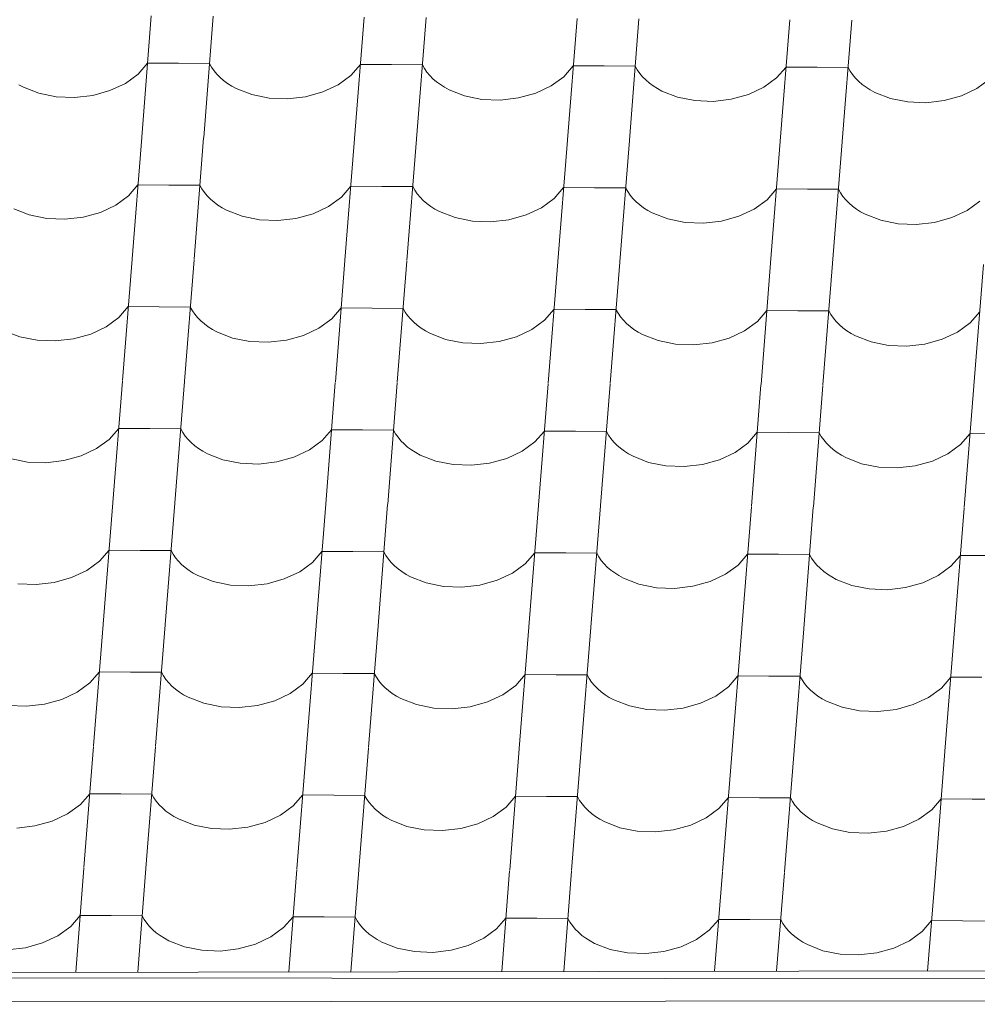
# Model space of a CAD drawing. Header units: millimetres. Extents: x -124639 to 133188, y -48358 to 76648.
# Tile 8 of 49: x 2006 to 2747, y 7033 to 7794. Entities that reach past the tile are written whole.
import ezdxf

# ---------------------------------------------------------------- set-up
doc = ezdxf.new("R2010")
doc.units = ezdxf.units.MM
doc.header["$MEASUREMENT"] = 0
doc.layers.add('Konstrukce - střechy a skořepiny', color=7, linetype='Continuous')
doc.layers.add('Výplně - Povrchové', color=7, linetype='Continuous')

# ---------------------------------------------------------------- blocks, each defined once
blk = doc.blocks.new('*X4')
at = {"layer": 'Výplně - Povrchové', "color": 7, "linetype": 'Continuous', "lineweight": 13}
for p, q in [((2107.75, 7797.41), (2100.33, 7703.57)), ((2155.68, 7797.12), (2148.26, 7703.28)), ((2272.38, 7796.41), (2264.96, 7702.57)), ((2320.31, 7796.11), (2312.89, 7702.27)), ((2437.01, 7795.4), (2429.59, 7701.56)), ((2484.93, 7795.11), (2477.52, 7701.27)), ((2601.63, 7794.39), (2594.22, 7700.55)), ((2649.56, 7794.1), (2642.15, 7700.26)), ((2097.53, 7752.35), (2104.86, 7760.8)), ((2128.82, 7760.66), (2104.86, 7760.8)), ((2152.78, 7760.51), (2128.82, 7760.66)), ((2152.78, 7760.51), (2154.38, 7757.67)), ((2154.38, 7757.67), (2156.28, 7754.93)), ((2156.28, 7754.93), (2158.48, 7752.29)), ((2262.16, 7751.34), (2269.48, 7759.79)), ((2293.45, 7759.65), (2269.48, 7759.79)), ((2317.41, 7759.5), (2293.45, 7759.65)), ((2317.41, 7759.5), (2319.01, 7756.66)), ((2319.01, 7756.66), (2320.91, 7753.92)), ((2320.91, 7753.92), (2323.1, 7751.28)), ((2426.79, 7750.34), (2434.11, 7758.79)), ((2458.08, 7758.64), (2434.11, 7758.79)), ((2482.04, 7758.49), (2458.08, 7758.64)), ((2482.04, 7758.49), (2483.64, 7755.66)), ((2483.64, 7755.66), (2485.54, 7752.91)), ((2591.42, 7749.33), (2598.74, 7757.78)), ((2622.7, 7757.63), (2598.74, 7757.78)), ((2646.67, 7757.49), (2622.7, 7757.63)), ((2646.67, 7757.49), (2648.26, 7754.65)), ((2648.26, 7754.65), (2650.17, 7751.9)), ((2087.67, 7745.15), (2097.53, 7752.35)), ((2158.48, 7752.29), (2160.95, 7749.78)), ((2160.95, 7749.78), (2163.7, 7747.41)), ((2163.7, 7747.41), (2166.7, 7745.18)), ((2252.3, 7744.14), (2262.16, 7751.34)), ((2323.1, 7751.28), (2325.58, 7748.77)), ((2325.58, 7748.77), (2328.33, 7746.4)), ((2328.33, 7746.4), (2331.33, 7744.17)), ((2416.93, 7743.13), (2426.79, 7750.34)), ((2485.54, 7752.91), (2487.73, 7750.28)), ((2487.73, 7750.28), (2490.21, 7747.77)), ((2490.21, 7747.77), (2492.96, 7745.39)), ((2581.55, 7742.13), (2591.42, 7749.33)), ((2650.17, 7751.9), (2652.36, 7749.27)), ((2652.36, 7749.27), (2654.84, 7746.76)), ((2654.84, 7746.76), (2657.59, 7744.39)), ((2746.18, 7741.12), (2756.05, 7748.32)), ((2005.32, 7744.12), (2008.78, 7742.23)), ((2008.78, 7742.23), (2020.83, 7737.52)), ((2062.44, 7735.86), (2075.77, 7739.56)), ((2075.77, 7739.56), (2087.67, 7745.15)), ((2166.7, 7745.18), (2169.95, 7743.12)), ((2169.95, 7743.12), (2173.41, 7741.22)), ((2173.41, 7741.22), (2185.46, 7736.52)), ((2227.07, 7734.86), (2240.4, 7738.55)), ((2240.4, 7738.55), (2252.3, 7744.14)), ((2331.33, 7744.17), (2334.58, 7742.11)), ((2334.58, 7742.11), (2338.04, 7740.22)), ((2338.04, 7740.22), (2350.09, 7735.51)), ((2405.03, 7737.54), (2416.93, 7743.13)), ((2492.96, 7745.39), (2495.96, 7743.17)), ((2495.96, 7743.17), (2499.2, 7741.1)), ((2499.2, 7741.1), (2502.67, 7739.21)), ((2502.67, 7739.21), (2514.72, 7734.5)), ((2569.66, 7736.53), (2581.55, 7742.13)), ((2657.59, 7744.39), (2660.59, 7742.16)), ((2660.59, 7742.16), (2663.83, 7740.1)), ((2663.83, 7740.1), (2667.3, 7738.2)), ((2667.3, 7738.2), (2679.35, 7733.5)), ((2734.28, 7735.53), (2746.18, 7741.12)), ((2020.83, 7737.52), (2034.26, 7734.82)), ((2034.26, 7734.82), (2048.37, 7734.26)), ((2048.37, 7734.26), (2062.44, 7735.86)), ((2185.46, 7736.52), (2198.88, 7733.81)), ((2198.88, 7733.81), (2212.99, 7733.25)), ((2212.99, 7733.25), (2227.07, 7734.86)), ((2350.09, 7735.51), (2363.51, 7732.81)), ((2363.51, 7732.81), (2377.62, 7732.24)), ((2377.62, 7732.24), (2391.7, 7733.85)), ((2391.7, 7733.85), (2405.03, 7737.54)), ((2514.72, 7734.5), (2528.14, 7731.8)), ((2528.14, 7731.8), (2542.25, 7731.24)), ((2542.25, 7731.24), (2556.33, 7732.84)), ((2556.33, 7732.84), (2569.66, 7736.53)), ((2679.35, 7733.5), (2692.77, 7730.79)), ((2692.77, 7730.79), (2706.88, 7730.23)), ((2706.88, 7730.23), (2720.96, 7731.83)), ((2720.96, 7731.83), (2734.28, 7735.53)), ((2100.31, 7703.23), (2092.89, 7609.39)), ((2148.23, 7702.94), (2140.82, 7609.1)), ((2264.93, 7702.23), (2257.52, 7608.39)), ((2312.86, 7701.93), (2305.45, 7608.09)), ((2429.56, 7701.22), (2422.15, 7607.38)), ((2477.49, 7700.93), (2470.07, 7607.09)), ((2594.19, 7700.21), (2586.77, 7606.37)), ((2642.12, 7699.92), (2634.7, 7606.08)), ((2090.09, 7658.17), (2097.41, 7666.62)), ((2121.38, 7666.48), (2097.41, 7666.62)), ((2145.34, 7666.33), (2121.38, 7666.48)), ((2145.34, 7666.33), (2146.94, 7663.49)), ((2146.94, 7663.49), (2148.84, 7660.75)), ((2254.72, 7657.16), (2262.04, 7665.62)), ((2286, 7665.47), (2262.04, 7665.62)), ((2309.97, 7665.32), (2286, 7665.47)), ((2309.97, 7665.32), (2311.56, 7662.48)), ((2311.56, 7662.48), (2313.47, 7659.74)), ((2419.35, 7656.16), (2426.67, 7664.61)), ((2450.63, 7664.46), (2426.67, 7664.61)), ((2474.6, 7664.32), (2450.63, 7664.46)), ((2474.6, 7664.32), (2476.19, 7661.48)), ((2583.97, 7655.15), (2591.3, 7663.6)), ((2615.26, 7663.45), (2591.3, 7663.6)), ((2639.22, 7663.31), (2615.26, 7663.45)), ((2639.22, 7663.31), (2640.82, 7660.47)), ((2080.23, 7650.97), (2090.09, 7658.17)), ((2148.84, 7660.75), (2151.03, 7658.11)), ((2151.03, 7658.11), (2153.51, 7655.6)), ((2153.51, 7655.6), (2156.26, 7653.23)), ((2244.85, 7649.96), (2254.72, 7657.16)), ((2313.47, 7659.74), (2315.66, 7657.11)), ((2315.66, 7657.11), (2318.14, 7654.59)), ((2318.14, 7654.59), (2320.89, 7652.22)), ((2409.48, 7648.95), (2419.35, 7656.16)), ((2476.19, 7661.48), (2478.09, 7658.73)), ((2478.09, 7658.73), (2480.29, 7656.1)), ((2480.29, 7656.1), (2482.77, 7653.59)), ((2574.11, 7647.95), (2583.97, 7655.15)), ((2640.82, 7660.47), (2642.72, 7657.73)), ((2642.72, 7657.73), (2644.92, 7655.09)), ((2644.92, 7655.09), (2647.4, 7652.58)), ((2001.34, 7648.05), (2013.39, 7643.35)), ((2068.33, 7645.38), (2080.23, 7650.97)), ((2156.26, 7653.23), (2159.26, 7651)), ((2159.26, 7651), (2162.5, 7648.94)), ((2162.5, 7648.94), (2165.97, 7647.04)), ((2165.97, 7647.04), (2178.02, 7642.34)), ((2232.96, 7644.37), (2244.85, 7649.96)), ((2320.89, 7652.22), (2323.89, 7650)), ((2323.89, 7650), (2327.13, 7647.93)), ((2327.13, 7647.93), (2330.6, 7646.04)), ((2397.58, 7643.36), (2409.48, 7648.95)), ((2482.77, 7653.59), (2485.51, 7651.21)), ((2485.51, 7651.21), (2488.52, 7648.99)), ((2488.52, 7648.99), (2491.76, 7646.92)), ((2491.76, 7646.92), (2495.23, 7645.03)), ((2562.21, 7642.35), (2574.11, 7647.95)), ((2647.4, 7652.58), (2650.14, 7650.21)), ((2650.14, 7650.21), (2653.15, 7647.98)), ((2653.15, 7647.98), (2656.39, 7645.92)), ((2726.84, 7641.35), (2738.74, 7646.94)), ((2738.74, 7646.94), (2748.6, 7654.14)), ((2013.39, 7643.35), (2026.81, 7640.64)), ((2026.81, 7640.64), (2040.92, 7640.08)), ((2040.92, 7640.08), (2055, 7641.68)), ((2055, 7641.68), (2068.33, 7645.38)), ((2178.02, 7642.34), (2191.44, 7639.63)), ((2191.44, 7639.63), (2205.55, 7639.07)), ((2205.55, 7639.07), (2219.63, 7640.68)), ((2219.63, 7640.68), (2232.96, 7644.37)), ((2330.6, 7646.04), (2342.65, 7641.33)), ((2342.65, 7641.33), (2356.07, 7638.63)), ((2370.18, 7638.06), (2384.26, 7639.67)), ((2384.26, 7639.67), (2397.58, 7643.36)), ((2495.23, 7645.03), (2507.28, 7640.32)), ((2507.28, 7640.32), (2520.7, 7637.62)), ((2548.88, 7638.66), (2562.21, 7642.35)), ((2656.39, 7645.92), (2659.85, 7644.02)), ((2659.85, 7644.02), (2671.9, 7639.32)), ((2671.9, 7639.32), (2685.33, 7636.61)), ((2713.51, 7637.66), (2726.84, 7641.35)), ((2356.07, 7638.63), (2370.18, 7638.06)), ((2520.7, 7637.62), (2534.81, 7637.06)), ((2534.81, 7637.06), (2548.88, 7638.66)), ((2685.33, 7636.61), (2699.43, 7636.05)), ((2699.43, 7636.05), (2713.51, 7637.66)), ((2092.86, 7609.06), (2085.45, 7515.21)), ((2140.79, 7608.76), (2133.37, 7514.92)), ((2257.49, 7608.05), (2250.08, 7514.21)), ((2305.42, 7607.75), (2298, 7513.91)), ((2422.12, 7607.04), (2414.7, 7513.2)), ((2470.05, 7606.75), (2462.63, 7512.91)), ((2586.75, 7606.03), (2579.33, 7512.19)), ((2634.68, 7605.74), (2627.26, 7511.9)), ((2751.38, 7605.03), (2743.96, 7511.19)), ((2082.65, 7563.99), (2089.97, 7572.44)), ((2113.93, 7572.3), (2089.97, 7572.44)), ((2137.9, 7572.15), (2113.93, 7572.3)), ((2137.9, 7572.15), (2139.49, 7569.31)), ((2247.27, 7562.99), (2254.6, 7571.44)), ((2278.56, 7571.29), (2254.6, 7571.44)), ((2302.53, 7571.14), (2278.56, 7571.29)), ((2302.53, 7571.14), (2304.12, 7568.3)), ((2411.9, 7561.98), (2419.23, 7570.43)), ((2443.19, 7570.28), (2419.23, 7570.43)), ((2072.78, 7556.79), (2082.65, 7563.99)), ((2139.49, 7569.31), (2141.39, 7566.57)), ((2141.39, 7566.57), (2143.59, 7563.93)), ((2143.59, 7563.93), (2146.07, 7561.42)), ((2237.41, 7555.78), (2247.27, 7562.99)), ((2304.12, 7568.3), (2306.02, 7565.56)), ((2306.02, 7565.56), (2308.22, 7562.93)), ((2308.22, 7562.93), (2310.7, 7560.42)), ((2467.15, 7570.14), (2443.19, 7570.28)), ((2467.15, 7570.14), (2468.75, 7567.3)), ((2468.75, 7567.3), (2470.65, 7564.55)), ((2470.65, 7564.55), (2472.85, 7561.92)), ((2576.53, 7560.97), (2583.85, 7569.42)), ((2607.82, 7569.28), (2583.85, 7569.42)), ((2631.78, 7569.13), (2607.82, 7569.28)), ((2631.78, 7569.13), (2633.38, 7566.29)), ((2633.38, 7566.29), (2635.28, 7563.55)), ((2635.28, 7563.55), (2637.47, 7560.91)), ((2741.16, 7559.96), (2748.48, 7568.42)), ((2060.88, 7551.2), (2072.78, 7556.79)), ((2146.07, 7561.42), (2148.81, 7559.05)), ((2148.81, 7559.05), (2151.82, 7556.82)), ((2151.82, 7556.82), (2155.06, 7554.76)), ((2225.51, 7550.19), (2237.41, 7555.78)), ((2310.7, 7560.42), (2313.44, 7558.04)), ((2313.44, 7558.04), (2316.45, 7555.82)), ((2316.45, 7555.82), (2319.69, 7553.75)), ((2402.04, 7554.77), (2411.9, 7561.98)), ((2472.85, 7561.92), (2475.32, 7559.41)), ((2475.32, 7559.41), (2478.07, 7557.03)), ((2478.07, 7557.03), (2481.07, 7554.81)), ((2566.67, 7553.77), (2576.53, 7560.97)), ((2637.47, 7560.91), (2639.95, 7558.4)), ((2639.95, 7558.4), (2642.7, 7556.03)), ((2642.7, 7556.03), (2645.7, 7553.8)), ((2731.3, 7552.76), (2741.16, 7559.96)), ((1993.9, 7553.87), (2005.95, 7549.17)), ((2005.95, 7549.17), (2019.37, 7546.46)), ((2047.56, 7547.5), (2060.88, 7551.2)), ((2155.06, 7554.76), (2158.53, 7552.86)), ((2158.53, 7552.86), (2170.58, 7548.16)), ((2170.58, 7548.16), (2184, 7545.46)), ((2212.18, 7546.5), (2225.51, 7550.19)), ((2319.69, 7553.75), (2323.15, 7551.86)), ((2323.15, 7551.86), (2335.2, 7547.15)), ((2376.81, 7545.49), (2390.14, 7549.18)), ((2390.14, 7549.18), (2402.04, 7554.77)), ((2481.07, 7554.81), (2484.32, 7552.74)), ((2484.32, 7552.74), (2487.78, 7550.85)), ((2487.78, 7550.85), (2499.83, 7546.14)), ((2541.44, 7544.48), (2554.77, 7548.18)), ((2554.77, 7548.18), (2566.67, 7553.77)), ((2645.7, 7553.8), (2648.95, 7551.74)), ((2648.95, 7551.74), (2652.41, 7549.84)), ((2652.41, 7549.84), (2664.46, 7545.14)), ((2719.4, 7547.17), (2731.3, 7552.76)), ((2019.37, 7546.46), (2033.48, 7545.9)), ((2033.48, 7545.9), (2047.56, 7547.5)), ((2184, 7545.46), (2198.11, 7544.89)), ((2198.11, 7544.89), (2212.18, 7546.5)), ((2335.2, 7547.15), (2348.63, 7544.45)), ((2348.63, 7544.45), (2362.74, 7543.89)), ((2362.74, 7543.89), (2376.81, 7545.49)), ((2499.83, 7546.14), (2513.25, 7543.44)), ((2513.25, 7543.44), (2527.36, 7542.88)), ((2527.36, 7542.88), (2541.44, 7544.48)), ((2664.46, 7545.14), (2677.88, 7542.43)), ((2677.88, 7542.43), (2691.99, 7541.87)), ((2691.99, 7541.87), (2706.07, 7543.48)), ((2706.07, 7543.48), (2719.4, 7547.17)), ((2085.42, 7514.88), (2078, 7421.04)), ((2133.35, 7514.58), (2125.93, 7420.74)), ((2250.05, 7513.87), (2242.63, 7420.03)), ((2297.98, 7513.58), (2290.56, 7419.74)), ((2414.68, 7512.86), (2407.26, 7419.02)), ((2462.6, 7512.57), (2455.19, 7418.73)), ((2579.3, 7511.85), (2571.89, 7418.01)), ((2627.23, 7511.56), (2619.82, 7417.72)), ((2743.93, 7510.85), (2736.52, 7417.01)), ((2075.2, 7469.81), (2082.53, 7478.26)), ((2106.49, 7478.12), (2082.53, 7478.26)), ((2130.45, 7477.97), (2106.49, 7478.12)), ((2130.45, 7477.97), (2132.05, 7475.13)), ((2132.05, 7475.13), (2133.95, 7472.39)), ((2133.95, 7472.39), (2136.15, 7469.75)), ((2239.83, 7468.81), (2247.15, 7477.26)), ((2271.12, 7477.11), (2247.15, 7477.26)), ((2295.08, 7476.96), (2271.12, 7477.11)), ((2295.08, 7476.96), (2296.68, 7474.13)), ((2296.68, 7474.13), (2298.58, 7471.38)), ((2404.46, 7467.8), (2411.78, 7476.25)), ((2435.75, 7476.1), (2411.78, 7476.25)), ((2459.71, 7475.96), (2435.75, 7476.1)), ((2459.71, 7475.96), (2461.31, 7473.12)), ((2461.31, 7473.12), (2463.21, 7470.37)), ((2569.09, 7466.79), (2576.41, 7475.24)), ((2600.37, 7475.1), (2576.41, 7475.24)), ((2624.34, 7474.95), (2600.37, 7475.1)), ((2624.34, 7474.95), (2625.93, 7472.11)), ((2625.93, 7472.11), (2627.84, 7469.37)), ((2733.72, 7465.79), (2741.04, 7474.24)), ((2765, 7474.09), (2741.04, 7474.24)), ((2065.34, 7462.61), (2075.2, 7469.81)), ((2136.15, 7469.75), (2138.62, 7467.24)), ((2138.62, 7467.24), (2141.37, 7464.87)), ((2141.37, 7464.87), (2144.37, 7462.64)), ((2229.97, 7461.6), (2239.83, 7468.81)), ((2298.58, 7471.38), (2300.77, 7468.75)), ((2300.77, 7468.75), (2303.25, 7466.24)), ((2303.25, 7466.24), (2306, 7463.86)), ((2306, 7463.86), (2309, 7461.64)), ((2394.6, 7460.59), (2404.46, 7467.8)), ((2463.21, 7470.37), (2465.4, 7467.74)), ((2465.4, 7467.74), (2467.88, 7465.23)), ((2467.88, 7465.23), (2470.63, 7462.86)), ((2559.22, 7459.59), (2569.09, 7466.79)), ((2627.84, 7469.37), (2630.03, 7466.73)), ((2630.03, 7466.73), (2632.51, 7464.22)), ((2632.51, 7464.22), (2635.26, 7461.85)), ((2723.85, 7458.58), (2733.72, 7465.79)), ((2040.11, 7453.33), (2053.44, 7457.02)), ((2053.44, 7457.02), (2065.34, 7462.61)), ((2144.37, 7462.64), (2147.62, 7460.58)), ((2147.62, 7460.58), (2151.08, 7458.69)), ((2151.08, 7458.69), (2163.13, 7453.98)), ((2218.07, 7456.01), (2229.97, 7461.6)), ((2309, 7461.64), (2312.25, 7459.57)), ((2312.25, 7459.57), (2315.71, 7457.68)), ((2315.71, 7457.68), (2327.76, 7452.97)), ((2382.7, 7455), (2394.6, 7460.59)), ((2470.63, 7462.86), (2473.63, 7460.63)), ((2473.63, 7460.63), (2476.87, 7458.56)), ((2476.87, 7458.56), (2480.34, 7456.67)), ((2480.34, 7456.67), (2492.39, 7451.97)), ((2547.33, 7454), (2559.22, 7459.59)), ((2635.26, 7461.85), (2638.26, 7459.62)), ((2638.26, 7459.62), (2641.5, 7457.56)), ((2641.5, 7457.56), (2644.97, 7455.66)), ((2711.95, 7452.99), (2723.85, 7458.58)), ((1998.5, 7454.99), (2011.93, 7452.28)), ((2011.93, 7452.28), (2026.04, 7451.72)), ((2026.04, 7451.72), (2040.11, 7453.33)), ((2163.13, 7453.98), (2176.55, 7451.28)), ((2176.55, 7451.28), (2190.66, 7450.71)), ((2190.66, 7450.71), (2204.74, 7452.32)), ((2204.74, 7452.32), (2218.07, 7456.01)), ((2327.76, 7452.97), (2341.18, 7450.27)), ((2341.18, 7450.27), (2355.29, 7449.71)), ((2355.29, 7449.71), (2369.37, 7451.31)), ((2369.37, 7451.31), (2382.7, 7455)), ((2492.39, 7451.97), (2505.81, 7449.26)), ((2505.81, 7449.26), (2519.92, 7448.7)), ((2519.92, 7448.7), (2534, 7450.3)), ((2534, 7450.3), (2547.33, 7454)), ((2644.97, 7455.66), (2657.02, 7450.96)), ((2657.02, 7450.96), (2670.44, 7448.26)), ((2684.55, 7447.69), (2698.63, 7449.3)), ((2698.63, 7449.3), (2711.95, 7452.99)), ((2670.44, 7448.26), (2684.55, 7447.69)), ((2077.98, 7420.7), (2070.56, 7326.86)), ((2125.9, 7420.4), (2118.49, 7326.56)), ((2242.61, 7419.69), (2235.19, 7325.85)), ((2290.53, 7419.4), (2283.12, 7325.56)), ((2407.23, 7418.68), (2399.82, 7324.84)), ((2455.16, 7418.39), (2447.74, 7324.55)), ((2571.86, 7417.68), (2564.44, 7323.84)), ((2619.79, 7417.38), (2612.37, 7323.54)), ((2736.49, 7416.67), (2729.07, 7322.83)), ((2067.76, 7375.63), (2075.08, 7384.09)), ((2099.05, 7383.94), (2075.08, 7384.09)), ((2123.01, 7383.79), (2099.05, 7383.94)), ((2123.01, 7383.79), (2124.61, 7380.95)), ((2124.61, 7380.95), (2126.51, 7378.21)), ((2232.39, 7374.63), (2239.71, 7383.08)), ((2263.68, 7382.93), (2239.71, 7383.08)), ((2287.64, 7382.79), (2263.68, 7382.93)), ((2287.64, 7382.79), (2289.23, 7379.95)), ((2397.02, 7373.62), (2404.34, 7382.07)), ((2428.3, 7381.92), (2404.34, 7382.07)), ((2452.27, 7381.78), (2428.3, 7381.92)), ((2452.27, 7381.78), (2453.86, 7378.94)), ((2561.64, 7372.61), (2568.97, 7381.06)), ((2592.93, 7380.92), (2568.97, 7381.06)), ((2616.89, 7380.77), (2592.93, 7380.92)), ((2616.89, 7380.77), (2618.49, 7377.93)), ((2726.27, 7371.61), (2733.6, 7380.06)), ((2757.56, 7379.91), (2733.6, 7380.06)), ((2057.9, 7368.43), (2067.76, 7375.63)), ((2126.51, 7378.21), (2128.7, 7375.58)), ((2128.7, 7375.58), (2131.18, 7373.06)), ((2131.18, 7373.06), (2133.93, 7370.69)), ((2222.52, 7367.42), (2232.39, 7374.63)), ((2289.23, 7379.95), (2291.14, 7377.2)), ((2291.14, 7377.2), (2293.33, 7374.57)), ((2293.33, 7374.57), (2295.81, 7372.06)), ((2387.15, 7366.42), (2397.02, 7373.62)), ((2453.86, 7378.94), (2455.76, 7376.2)), ((2455.76, 7376.2), (2457.96, 7373.56)), ((2457.96, 7373.56), (2460.44, 7371.05)), ((2551.78, 7365.41), (2561.64, 7372.61)), ((2618.49, 7377.93), (2620.39, 7375.19)), ((2620.39, 7375.19), (2622.59, 7372.55)), ((2622.59, 7372.55), (2625.07, 7370.04)), ((2046, 7362.84), (2057.9, 7368.43)), ((2133.93, 7370.69), (2136.93, 7368.46)), ((2136.93, 7368.46), (2140.17, 7366.4)), ((2140.17, 7366.4), (2143.64, 7364.51)), ((2210.63, 7361.83), (2222.52, 7367.42)), ((2295.81, 7372.06), (2298.56, 7369.68)), ((2298.56, 7369.68), (2301.56, 7367.46)), ((2301.56, 7367.46), (2304.8, 7365.39)), ((2304.8, 7365.39), (2308.27, 7363.5)), ((2375.25, 7360.82), (2387.15, 7366.42)), ((2460.44, 7371.05), (2463.18, 7368.68)), ((2463.18, 7368.68), (2466.19, 7366.45)), ((2466.19, 7366.45), (2469.43, 7364.39)), ((2539.88, 7359.82), (2551.78, 7365.41)), ((2625.07, 7370.04), (2627.81, 7367.67)), ((2627.81, 7367.67), (2630.82, 7365.44)), ((2630.82, 7365.44), (2634.06, 7363.38)), ((2716.41, 7364.4), (2726.27, 7371.61)), ((2004.48, 7358.1), (2018.59, 7357.54)), ((2018.59, 7357.54), (2032.67, 7359.15)), ((2032.67, 7359.15), (2046, 7362.84)), ((2143.64, 7364.51), (2155.69, 7359.8)), ((2155.69, 7359.8), (2169.11, 7357.1)), ((2183.22, 7356.53), (2197.3, 7358.14)), ((2197.3, 7358.14), (2210.63, 7361.83)), ((2308.27, 7363.5), (2320.32, 7358.79)), ((2320.32, 7358.79), (2333.74, 7356.09)), ((2361.93, 7357.13), (2375.25, 7360.82)), ((2469.43, 7364.39), (2472.9, 7362.49)), ((2472.9, 7362.49), (2484.95, 7357.79)), ((2484.95, 7357.79), (2498.37, 7355.08)), ((2526.55, 7356.13), (2539.88, 7359.82)), ((2634.06, 7363.38), (2637.52, 7361.49)), ((2637.52, 7361.49), (2649.57, 7356.78)), ((2691.18, 7355.12), (2704.51, 7358.81)), ((2704.51, 7358.81), (2716.41, 7364.4)), ((2169.11, 7357.1), (2183.22, 7356.53)), ((2333.74, 7356.09), (2347.85, 7355.53)), ((2347.85, 7355.53), (2361.93, 7357.13)), ((2498.37, 7355.08), (2512.48, 7354.52)), ((2512.48, 7354.52), (2526.55, 7356.13)), ((2649.57, 7356.78), (2663, 7354.08)), ((2663, 7354.08), (2677.1, 7353.51)), ((2677.1, 7353.51), (2691.18, 7355.12)), ((2070.53, 7326.52), (2063.12, 7232.68)), ((2118.46, 7326.22), (2111.04, 7232.38)), ((2235.16, 7325.51), (2227.75, 7231.67)), ((2283.09, 7325.22), (2275.67, 7231.38)), ((2399.79, 7324.5), (2392.37, 7230.66)), ((2447.72, 7324.21), (2440.3, 7230.37)), ((2564.42, 7323.5), (2557, 7229.66)), ((2612.35, 7323.2), (2604.93, 7229.36)), ((2729.05, 7322.49), (2721.63, 7228.65)), ((2060.32, 7281.46), (2067.64, 7289.91)), ((2091.6, 7289.76), (2067.64, 7289.91)), ((2115.57, 7289.61), (2091.6, 7289.76)), ((2115.57, 7289.61), (2117.16, 7286.77)), ((2224.94, 7280.45), (2232.27, 7288.9)), ((2256.23, 7288.75), (2232.27, 7288.9)), ((2280.2, 7288.61), (2256.23, 7288.75)), ((2050.45, 7274.25), (2060.32, 7281.46)), ((2117.16, 7286.77), (2119.06, 7284.03)), ((2119.06, 7284.03), (2121.26, 7281.4)), ((2121.26, 7281.4), (2123.74, 7278.89)), ((2280.2, 7288.61), (2281.79, 7285.77)), ((2281.79, 7285.77), (2283.69, 7283.02)), ((2283.69, 7283.02), (2285.89, 7280.39)), ((2389.57, 7279.44), (2396.9, 7287.89)), ((2420.86, 7287.75), (2396.9, 7287.89)), ((2444.82, 7287.6), (2420.86, 7287.75)), ((2444.82, 7287.6), (2446.42, 7284.76)), ((2446.42, 7284.76), (2448.32, 7282.02)), ((2448.32, 7282.02), (2450.52, 7279.38)), ((2554.2, 7278.43), (2561.52, 7286.89)), ((2585.49, 7286.74), (2561.52, 7286.89)), ((2609.45, 7286.59), (2585.49, 7286.74)), ((2609.45, 7286.59), (2611.05, 7283.75)), ((2611.05, 7283.75), (2612.95, 7281.01)), ((2612.95, 7281.01), (2615.14, 7278.38)), ((2718.83, 7277.43), (2726.15, 7285.88)), ((2750.12, 7285.73), (2726.15, 7285.88)), ((2038.55, 7268.66), (2050.45, 7274.25)), ((2123.74, 7278.89), (2126.49, 7276.51)), ((2126.49, 7276.51), (2129.49, 7274.29)), ((2129.49, 7274.29), (2132.73, 7272.22)), ((2215.08, 7273.24), (2224.94, 7280.45)), ((2285.89, 7280.39), (2288.37, 7277.88)), ((2288.37, 7277.88), (2291.11, 7275.5)), ((2291.11, 7275.5), (2294.12, 7273.28)), ((2379.71, 7272.24), (2389.57, 7279.44)), ((2450.52, 7279.38), (2452.99, 7276.87)), ((2452.99, 7276.87), (2455.74, 7274.5)), ((2455.74, 7274.5), (2458.74, 7272.27)), ((2544.34, 7271.23), (2554.2, 7278.43)), ((2615.14, 7278.38), (2617.62, 7275.86)), ((2617.62, 7275.86), (2620.37, 7273.49)), ((2620.37, 7273.49), (2623.37, 7271.26)), ((2708.97, 7270.22), (2718.83, 7277.43)), ((2025.23, 7264.97), (2038.55, 7268.66)), ((2132.73, 7272.22), (2136.2, 7270.33)), ((2136.2, 7270.33), (2148.25, 7265.62)), ((2189.85, 7263.96), (2203.18, 7267.65)), ((2203.18, 7267.65), (2215.08, 7273.24)), ((2294.12, 7273.28), (2297.36, 7271.21)), ((2297.36, 7271.21), (2300.82, 7269.32)), ((2300.82, 7269.32), (2312.87, 7264.61)), ((2354.48, 7262.95), (2367.81, 7266.65)), ((2367.81, 7266.65), (2379.71, 7272.24)), ((2458.74, 7272.27), (2461.99, 7270.21)), ((2461.99, 7270.21), (2465.45, 7268.31)), ((2465.45, 7268.31), (2477.5, 7263.61)), ((2532.44, 7265.64), (2544.34, 7271.23)), ((2623.37, 7271.26), (2626.62, 7269.2)), ((2626.62, 7269.2), (2630.08, 7267.31)), ((2630.08, 7267.31), (2642.13, 7262.6)), ((2697.07, 7264.63), (2708.97, 7270.22)), ((1997.04, 7263.93), (2011.15, 7263.36)), ((2011.15, 7263.36), (2025.23, 7264.97)), ((2148.25, 7265.62), (2161.67, 7262.92)), ((2161.67, 7262.92), (2175.78, 7262.36)), ((2175.78, 7262.36), (2189.85, 7263.96)), ((2312.87, 7264.61), (2326.3, 7261.91)), ((2326.3, 7261.91), (2340.41, 7261.35)), ((2340.41, 7261.35), (2354.48, 7262.95)), ((2477.5, 7263.61), (2490.92, 7260.9)), ((2490.92, 7260.9), (2505.03, 7260.34)), ((2505.03, 7260.34), (2519.11, 7261.95)), ((2519.11, 7261.95), (2532.44, 7265.64)), ((2642.13, 7262.6), (2655.55, 7259.9)), ((2655.55, 7259.9), (2669.66, 7259.33)), ((2669.66, 7259.33), (2683.74, 7260.94)), ((2683.74, 7260.94), (2697.07, 7264.63)), ((2063.09, 7232.34), (2055.67, 7138.5)), ((2111.02, 7232.05), (2103.6, 7138.21)), ((2227.72, 7231.33), (2220.3, 7137.49)), ((2275.65, 7231.04), (2268.23, 7137.2)), ((2392.35, 7230.32), (2384.93, 7136.48)), ((2440.27, 7230.03), (2432.86, 7136.19)), ((2556.97, 7229.32), (2549.56, 7135.48)), ((2604.9, 7229.02), (2597.49, 7135.18)), ((2721.6, 7228.31), (2714.19, 7134.47)), ((2052.87, 7187.28), (2060.2, 7195.73)), ((2084.16, 7195.58), (2060.2, 7195.73)), ((2108.12, 7195.43), (2084.16, 7195.58)), ((2108.12, 7195.43), (2109.72, 7192.6)), ((2109.72, 7192.6), (2111.62, 7189.85)), ((2111.62, 7189.85), (2113.82, 7187.22)), ((2217.5, 7186.27), (2224.82, 7194.72)), ((2248.79, 7194.57), (2224.82, 7194.72)), ((2272.75, 7194.43), (2248.79, 7194.57)), ((2272.75, 7194.43), (2274.35, 7191.59)), ((2274.35, 7191.59), (2276.25, 7188.84)), ((2382.13, 7185.26), (2389.45, 7193.71)), ((2413.42, 7193.57), (2389.45, 7193.71)), ((2437.38, 7193.42), (2413.42, 7193.57)), ((2437.38, 7193.42), (2438.98, 7190.58)), ((2438.98, 7190.58), (2440.88, 7187.84)), ((2546.76, 7184.26), (2554.08, 7192.71)), ((2578.04, 7192.56), (2554.08, 7192.71)), ((2602.01, 7192.41), (2578.04, 7192.56)), ((2602.01, 7192.41), (2603.6, 7189.57)), ((2711.39, 7183.25), (2718.71, 7191.7)), ((2742.67, 7191.55), (2718.71, 7191.7)), ((2766.64, 7191.41), (2742.67, 7191.55)), ((2043.01, 7180.07), (2052.87, 7187.28)), ((2113.82, 7187.22), (2116.29, 7184.71)), ((2116.29, 7184.71), (2119.04, 7182.33)), ((2119.04, 7182.33), (2122.04, 7180.11)), ((2207.64, 7179.06), (2217.5, 7186.27)), ((2276.25, 7188.84), (2278.44, 7186.21)), ((2278.44, 7186.21), (2280.92, 7183.7)), ((2280.92, 7183.7), (2283.67, 7181.33)), ((2372.27, 7178.06), (2382.13, 7185.26)), ((2440.88, 7187.84), (2443.07, 7185.2)), ((2443.07, 7185.2), (2445.55, 7182.69)), ((2445.55, 7182.69), (2448.3, 7180.32)), ((2536.89, 7177.05), (2546.76, 7184.26)), ((2603.6, 7189.57), (2605.51, 7186.83)), ((2605.51, 7186.83), (2607.7, 7184.2)), ((2607.7, 7184.2), (2610.18, 7181.69)), ((2701.52, 7176.04), (2711.39, 7183.25)), ((2017.78, 7170.79), (2031.11, 7174.48)), ((2031.11, 7174.48), (2043.01, 7180.07)), ((2122.04, 7180.11), (2125.29, 7178.04)), ((2125.29, 7178.04), (2128.75, 7176.15)), ((2128.75, 7176.15), (2140.8, 7171.44)), ((2195.74, 7173.47), (2207.64, 7179.06)), ((2283.67, 7181.33), (2286.67, 7179.1)), ((2286.67, 7179.1), (2289.92, 7177.03)), ((2289.92, 7177.03), (2293.38, 7175.14)), ((2293.38, 7175.14), (2305.43, 7170.44)), ((2360.37, 7172.47), (2372.27, 7178.06)), ((2448.3, 7180.32), (2451.3, 7178.09)), ((2451.3, 7178.09), (2454.54, 7176.03)), ((2454.54, 7176.03), (2458.01, 7174.13)), ((2525, 7171.46), (2536.89, 7177.05)), ((2610.18, 7181.69), (2612.93, 7179.31)), ((2612.93, 7179.31), (2615.93, 7177.09)), ((2615.93, 7177.09), (2619.17, 7175.02)), ((2619.17, 7175.02), (2622.64, 7173.13)), ((2689.62, 7170.45), (2701.52, 7176.04)), ((2003.71, 7169.18), (2017.78, 7170.79)), ((2140.8, 7171.44), (2154.22, 7168.74)), ((2154.22, 7168.74), (2168.33, 7168.18)), ((2168.33, 7168.18), (2182.41, 7169.78)), ((2182.41, 7169.78), (2195.74, 7173.47)), ((2305.43, 7170.44), (2318.85, 7167.73)), ((2318.85, 7167.73), (2332.96, 7167.17)), ((2332.96, 7167.17), (2347.04, 7168.77)), ((2347.04, 7168.77), (2360.37, 7172.47)), ((2458.01, 7174.13), (2470.06, 7169.43)), ((2470.06, 7169.43), (2483.48, 7166.73)), ((2497.59, 7166.16), (2511.67, 7167.77)), ((2511.67, 7167.77), (2525, 7171.46)), ((2622.64, 7173.13), (2634.69, 7168.42)), ((2634.69, 7168.42), (2648.11, 7165.72)), ((2662.22, 7165.15), (2676.3, 7166.76)), ((2676.3, 7166.76), (2689.62, 7170.45)), ((2483.48, 7166.73), (2497.59, 7166.16)), ((2648.11, 7165.72), (2662.22, 7165.15)), ((2055.65, 7138.16), (2049.28, 7057.57)), ((2103.57, 7137.87), (2097.23, 7057.64)), ((2220.28, 7137.15), (2214.01, 7057.82)), ((2268.2, 7136.86), (2261.96, 7057.89)), ((2384.9, 7136.15), (2378.73, 7058.07)), ((2432.83, 7135.85), (2426.69, 7058.14)), ((2549.53, 7135.14), (2543.46, 7058.32)), ((2597.46, 7134.84), (2591.42, 7058.39)), ((2714.16, 7134.13), (2708.19, 7058.56)), ((2045.43, 7093.1), (2052.75, 7101.55)), ((2076.72, 7101.4), (2052.75, 7101.55)), ((2100.68, 7101.26), (2076.72, 7101.4)), ((2100.68, 7101.26), (2102.28, 7098.42)), ((2102.28, 7098.42), (2104.18, 7095.67)), ((2210.06, 7092.09), (2217.38, 7100.54)), ((2241.35, 7100.39), (2217.38, 7100.54)), ((2265.31, 7100.25), (2241.35, 7100.39)), ((2265.31, 7100.25), (2266.91, 7097.41)), ((2374.69, 7091.08), (2382.01, 7099.53)), ((2405.97, 7099.39), (2382.01, 7099.53)), ((2429.94, 7099.24), (2405.97, 7099.39)), ((2429.94, 7099.24), (2431.53, 7096.4)), ((2539.31, 7090.08), (2546.64, 7098.53)), ((2570.6, 7098.38), (2546.64, 7098.53)), ((2594.57, 7098.23), (2570.6, 7098.38)), ((2594.57, 7098.23), (2596.16, 7095.39)), ((2035.57, 7085.89), (2045.43, 7093.1)), ((2104.18, 7095.67), (2106.37, 7093.04)), ((2106.37, 7093.04), (2108.85, 7090.53)), ((2200.19, 7084.89), (2210.06, 7092.09)), ((2266.91, 7097.41), (2268.81, 7094.67)), ((2268.81, 7094.67), (2271, 7092.03)), ((2271, 7092.03), (2273.48, 7089.52)), ((2364.82, 7083.88), (2374.69, 7091.08)), ((2431.53, 7096.4), (2433.43, 7093.66)), ((2433.43, 7093.66), (2435.63, 7091.02)), ((2435.63, 7091.02), (2438.11, 7088.51)), ((2596.16, 7095.39), (2598.06, 7092.65)), ((2598.06, 7092.65), (2600.26, 7090.02)), ((2703.94, 7089.07), (2711.27, 7097.52)), ((2735.23, 7097.37), (2711.27, 7097.52)), ((2759.19, 7097.23), (2735.23, 7097.37)), ((2023.67, 7080.3), (2035.57, 7085.89)), ((2108.85, 7090.53), (2111.6, 7088.15)), ((2111.6, 7088.15), (2114.6, 7085.93)), ((2114.6, 7085.93), (2117.84, 7083.86)), ((2117.84, 7083.86), (2121.31, 7081.97)), ((2188.3, 7079.29), (2200.19, 7084.89)), ((2273.48, 7089.52), (2276.23, 7087.15)), ((2276.23, 7087.15), (2279.23, 7084.92)), ((2279.23, 7084.92), (2282.47, 7082.86)), ((2352.92, 7078.29), (2364.82, 7083.88)), ((2438.11, 7088.51), (2440.85, 7086.14)), ((2440.85, 7086.14), (2443.86, 7083.91)), ((2443.86, 7083.91), (2447.1, 7081.85)), ((2529.45, 7082.87), (2539.31, 7090.08)), ((2600.26, 7090.02), (2602.74, 7087.51)), ((2602.74, 7087.51), (2605.48, 7085.13)), ((2605.48, 7085.13), (2608.49, 7082.91)), ((2694.08, 7081.86), (2703.94, 7089.07)), ((1996.26, 7075), (2010.34, 7076.61)), ((2010.34, 7076.61), (2023.67, 7080.3)), ((2121.31, 7081.97), (2133.36, 7077.26)), ((2133.36, 7077.26), (2146.78, 7074.56)), ((2160.89, 7074), (2174.97, 7075.6)), ((2174.97, 7075.6), (2188.3, 7079.29)), ((2282.47, 7082.86), (2285.94, 7080.96)), ((2285.94, 7080.96), (2297.99, 7076.26)), ((2297.99, 7076.26), (2311.41, 7073.55)), ((2339.6, 7074.6), (2352.92, 7078.29)), ((2447.1, 7081.85), (2450.57, 7079.96)), ((2450.57, 7079.96), (2462.62, 7075.25)), ((2504.22, 7073.59), (2517.55, 7077.28)), ((2517.55, 7077.28), (2529.45, 7082.87)), ((2608.49, 7082.91), (2611.73, 7080.84)), ((2611.73, 7080.84), (2615.19, 7078.95)), ((2615.19, 7078.95), (2627.24, 7074.24)), ((2668.85, 7072.58), (2682.18, 7076.27)), ((2682.18, 7076.27), (2694.08, 7081.86)), ((2146.78, 7074.56), (2160.89, 7074)), ((2311.41, 7073.55), (2325.52, 7072.99)), ((2325.52, 7072.99), (2339.6, 7074.6)), ((2462.62, 7075.25), (2476.04, 7072.55)), ((2476.04, 7072.55), (2490.15, 7071.98)), ((2490.15, 7071.98), (2504.22, 7073.59)), ((2627.24, 7074.24), (2640.67, 7071.54)), ((2640.67, 7071.54), (2654.78, 7070.98)), ((2654.78, 7070.98), (2668.85, 7072.58))]:
    blk.add_line(p, q, dxfattribs=at)
blk = doc.blocks.new('výplň_2_1', base_point=(0, 0))
at = {"layer": 'Výplně - Povrchové', "color": 7, "linetype": 'Continuous', "lineweight": 13}
blk.add_blockref('*X4', (0, 0), dxfattribs=at)

msp = doc.modelspace()

# ---------------------------------------------------------------- linework, layer by layer
at = {"layer": 'Konstrukce - střechy a skořepiny', "color": 7, "linetype": 'Continuous', "lineweight": 13}
for p, q in [((205.77, 7054.79), (11498.23, 7071.82)), ((205.77, 7054.79), (11484.54, 7045.06)), ((11484.54, 7045.06), (226.12, 7032.8))]:
    msp.add_line(p, q, dxfattribs=at)

# ---------------------------------------------------------------- block references
at = {"layer": 'Výplně - Povrchové', "color": 7, "linetype": 'Continuous', "lineweight": 13}
msp.add_blockref('výplň_2_1', (0, 0), dxfattribs=at)

doc.saveas('drawing.dxf')
